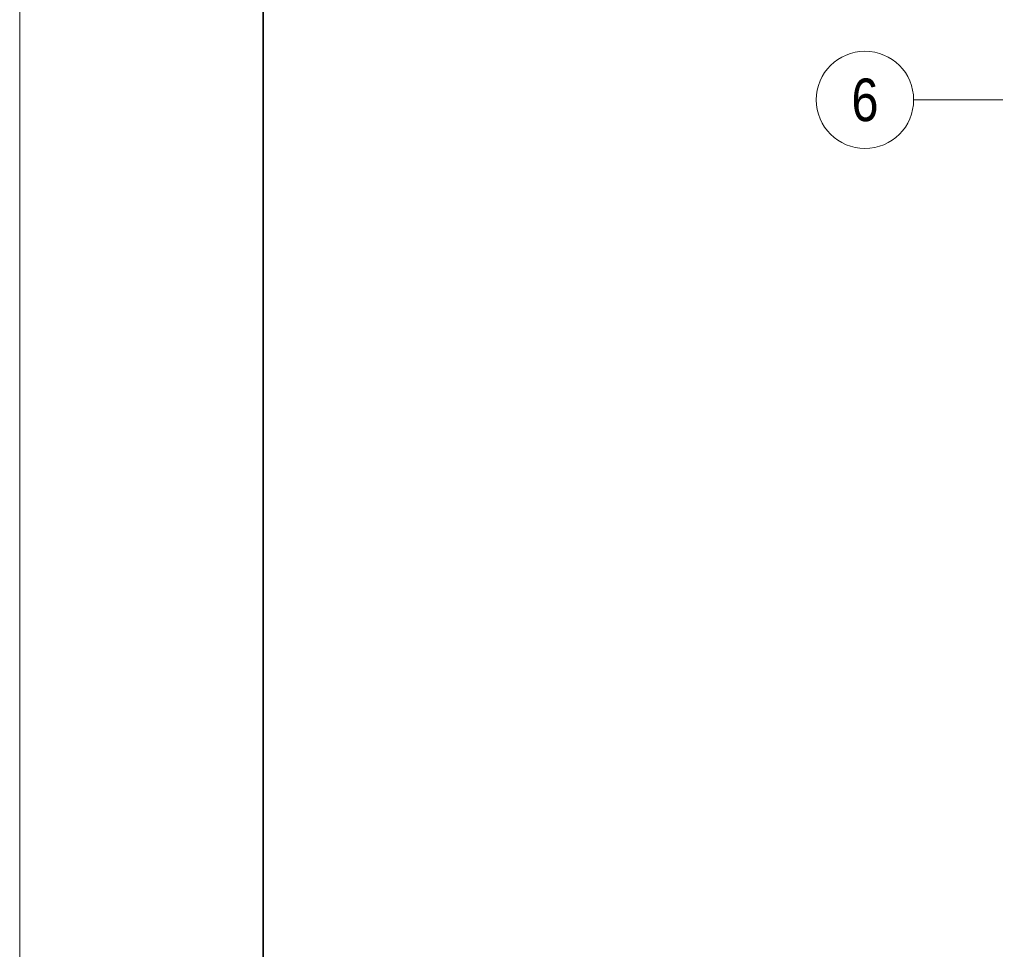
# Model space of a CAD drawing. Extents: x -620 to 300, y 62 to 1112.
# Tile 3 of 53: x -620 to -539, y 315 to 391. Entities that reach past the tile are written whole.
import ezdxf
from ezdxf.enums import TextEntityAlignment as Align
from ezdxf.lldxf.tags import DXFTag

# ---------------------------------------------------------------- set-up
doc = ezdxf.new("R2010")
doc.units = 0
doc.layers.add('iwb_Layout Achsbezeichung', color=7, linetype='Continuous', lineweight=13)
doc.layers.add('iwb_Plankopf Rahmen', color=7, linetype='Continuous', lineweight=35)
doc.styles.get("Standard").update_dxf_attribs({"font": 'ARIALN.TTF'})
tags = doc.linetypes.add('STRICHPUNKT2', pattern=[12.7, 6.35, -3.175, 0, -3.175]).pattern_tags.tags
tags[10:11] = [DXFTag(74, 4), DXFTag(75, 0), DXFTag(340, '0'), DXFTag(46, 0.0), DXFTag(50, 0.0), DXFTag(44, 0.0), DXFTag(45, 0.0)]
tags[8:9] = [DXFTag(74, 4), DXFTag(75, 0), DXFTag(340, '0'), DXFTag(46, 0.0), DXFTag(50, 0.0), DXFTag(44, 0.0), DXFTag(45, 0.0)]
tags[6:7] = [DXFTag(74, 4), DXFTag(75, 0), DXFTag(340, '0'), DXFTag(46, 0.0), DXFTag(50, 0.0), DXFTag(44, 0.0), DXFTag(45, 0.0)]
tags[4:5] = [DXFTag(74, 4), DXFTag(75, 0), DXFTag(340, '0'), DXFTag(46, 0.0), DXFTag(50, 0.0), DXFTag(44, 0.0), DXFTag(45, 0.0)]

msp = doc.modelspace()

# ---------------------------------------------------------------- linework, layer by layer
at = {"layer": 'iwb_Layout Achsbezeichung', "linetype": 'STRICHPUNKT2', "lineweight": 13, "ltscale": 0.39}
msp.add_line((-538.858, 384.453), (-546.193, 384.453), dxfattribs=at)
at = {"layer": 'iwb_Layout Achsbezeichung', "ltscale": 0.39}
msp.add_circle((-550.193, 384.453), 4, dxfattribs=at)
at = {"layer": 'iwb_Plankopf Rahmen', "color": 8, "lineweight": 13, "ltscale": 0.13, "true_color": 0x808080}
msp.add_lwpolyline([(300.353, 62.433), (-619.647, 62.433), (-619.647, 1112.433), (300.353, 1112.433), (300.353, 62.433)], close=True, dxfattribs=at)
at = {"layer": 'iwb_Plankopf Rahmen', "ltscale": 0.35}
msp.add_lwpolyline([(-599.647, 67.433), (-599.647, 1107.433), (295.353, 1107.433), (295.353, 67.433), (-599.647, 67.433)], close=True, dxfattribs=at)

# ---------------------------------------------------------------- texts
at = {"layer": 'iwb_Layout Achsbezeichung', "ltscale": 0.39}
msp.add_text('6', height=3.5, dxfattribs=at).set_placement((-550.193, 384.453), align=Align.MIDDLE_CENTER)

doc.saveas('drawing.dxf')
